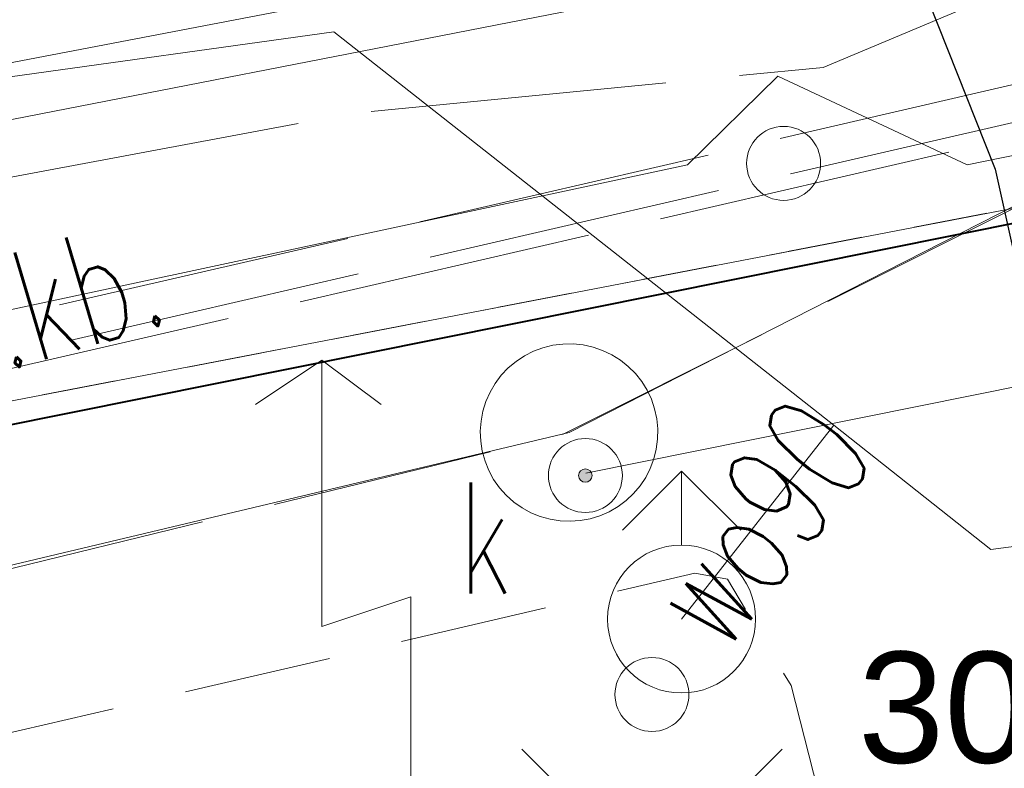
# Model space of a CAD drawing. Header units: metres. Extents: x 6567444 to 13135881, y 5574237 to 11149086.
# Tile 191 of 212: x 6567917.92 to 6567924.57, y 5574570 to 5574575.06. Entities that reach past the tile are written whole.
import ezdxf
from ezdxf.enums import TextEntityAlignment as Align

# ---------------------------------------------------------------- set-up
doc = ezdxf.new("R2010")
doc.units = ezdxf.units.M
for name, pattern in [('_MDCP$0$L_0_03', [1, 0.5, -0.5]), ('_MDCP$0$L_0_04', [1.5, 1, -0.5]), ('_MDCP$0$L_2_50', [2.5, 2, -0.5]), ('_MDCP$1$L_0_06', [2, 1.5, -0.5]), ('GE.I.6640.1.468.2024_MDCP_dodatkowe pomiary_12.03.2026$0$L_0_03', [1, 0.5, -0.5]), ('GE.I.6640.1.468.2024_MDCP_dodatkowe pomiary_12.03.2026$0$L_0_04', [1.5, 1, -0.5]), ('GE.I.6640.1.468.2024_MDCP_dodatkowe pomiary_12.03.2026$0$L_0_06', [2, 1.5, -0.5]), ('GE.I.6640.1.468.2024_MDCP_dodatkowe pomiary_12.03.2026$0$L_2_50', [2.5, 2, -0.5])]:
    doc.linetypes.add(name, pattern=pattern)
for name, color, linetype, lineweight in [('_MDCP$0$EGB_DzialkaEwidencyjna', 7, 'Continuous', 18), ('_MDCP$0$EGB_Klasouzytek', 92, 'Continuous', 18), ('_MDCP$0$EGB_KonturUzytkuGruntowego', 92, 'Continuous', 18), ('_MDCP$0$GES_InneUrzadzeniaTowarzyszace', 7, 'Continuous', 18), ('_MDCP$0$GES_InneUrzadzeniaTowarzyszace_P', 7, 'Continuous', 18), ('_MDCP$0$GES_PrzewodElektroenergetyczny', 1, 'Continuous', 18), ('_MDCP$0$GES_PrzewodElektroenergetyczny_Projektowany', 7, 'Continuous', 18), ('_MDCP$0$GES_PrzewodKanalizacyjny_Projektowany', 7, 'Continuous', 18), ('_MDCP$0$GES_PrzewodTelekomunikacyjny', 30, 'Continuous', 18), ('_MDCP$0$GES_Rzedna', 7, 'Continuous', 18), ('_MDCP$0$GES_UrzadzeniaSiecElektroenergetyczna_P', 7, 'Continuous', 18), ('_MDCP$0$GES_UrzadzeniaSiecWodociagowa_P', 7, 'Continuous', 18), ('_MDCP$0$MP_LINIE_REGULAC', 135, 'Continuous', 40), ('_MDCP$0$OT_Komunikacja', 7, 'Continuous', 18), ('_MDCP$0$OTRS', 7, 'Continuous', 13), ('_MDCP$0$OTRS_O', 7, 'Continuous', 20), ('_MDCP$1$GES_PrzewodKanalizacyjny', 36, 'Continuous', 18), ('_MDCP$1$GES_PrzewodWodociagowy', 5, 'Continuous', 18), ('GE.I.6640.1.468.2024_MDCP_dodatkowe pomiary_12.03.2026$0$EGB_DzialkaEwidencyjna', 7, 'Continuous', 18), ('GE.I.6640.1.468.2024_MDCP_dodatkowe pomiary_12.03.2026$0$EGB_Klasouzytek', 92, 'Continuous', 18), ('GE.I.6640.1.468.2024_MDCP_dodatkowe pomiary_12.03.2026$0$EGB_KonturUzytkuGruntowego', 92, 'Continuous', 18), ('GE.I.6640.1.468.2024_MDCP_dodatkowe pomiary_12.03.2026$0$GES_InneUrzadzeniaTowarzyszace', 7, 'Continuous', 18), ('GE.I.6640.1.468.2024_MDCP_dodatkowe pomiary_12.03.2026$0$GES_InneUrzadzeniaTowarzyszace_P', 7, 'Continuous', 18), ('GE.I.6640.1.468.2024_MDCP_dodatkowe pomiary_12.03.2026$0$GES_PrzewodElektroenergetyczny', 1, 'Continuous', 18), ('GE.I.6640.1.468.2024_MDCP_dodatkowe pomiary_12.03.2026$0$GES_PrzewodElektroenergetyczny_Projektowany', 7, 'Continuous', 18), ('GE.I.6640.1.468.2024_MDCP_dodatkowe pomiary_12.03.2026$0$GES_PrzewodKanalizacyjny', 36, 'Continuous', 18), ('GE.I.6640.1.468.2024_MDCP_dodatkowe pomiary_12.03.2026$0$GES_PrzewodKanalizacyjny_Projektowany', 7, 'Continuous', 18), ('GE.I.6640.1.468.2024_MDCP_dodatkowe pomiary_12.03.2026$0$GES_PrzewodTelekomunikacyjny', 30, 'Continuous', 18), ('GE.I.6640.1.468.2024_MDCP_dodatkowe pomiary_12.03.2026$0$GES_PrzewodWodociagowy', 5, 'Continuous', 18), ('GE.I.6640.1.468.2024_MDCP_dodatkowe pomiary_12.03.2026$0$GES_Rzedna', 7, 'Continuous', 18), ('GE.I.6640.1.468.2024_MDCP_dodatkowe pomiary_12.03.2026$0$GES_UrzadzeniaSiecElektroenergetyczna_P', 7, 'Continuous', 18), ('GE.I.6640.1.468.2024_MDCP_dodatkowe pomiary_12.03.2026$0$GES_UrzadzeniaSiecWodociagowa_P', 7, 'Continuous', 18), ('GE.I.6640.1.468.2024_MDCP_dodatkowe pomiary_12.03.2026$0$MP_LINIE_REGULAC', 135, 'Continuous', 40), ('GE.I.6640.1.468.2024_MDCP_dodatkowe pomiary_12.03.2026$0$OT_Komunikacja', 7, 'Continuous', 18), ('GE.I.6640.1.468.2024_MDCP_dodatkowe pomiary_12.03.2026$0$OTRS', 7, 'Continuous', 13), ('GE.I.6640.1.468.2024_MDCP_dodatkowe pomiary_12.03.2026$0$OTRS_O', 7, 'Continuous', 20), ('PT-IE-001 PZT - instal. elektr XREFF$0$SEL_do_likwidacji', 1, 'PT-IE-001 PZT - instal. elektr XREFF$0$likwidacja1', 15)]:
    doc.layers.add(name, color=color, linetype=linetype, lineweight=lineweight)
doc.styles.add('_MDCP$0$BDOT', font='arial.ttf', dxfattribs={"width": 0.9})
doc.styles.add('_MDCP$0$STANDARD', font='simplex.shx')
doc.styles.add('GE.I.6640.1.468.2024_MDCP_dodatkowe pomiary_12.03.2026$0$BDOT', font='arial.ttf', dxfattribs={"width": 0.9})
doc.styles.add('GE.I.6640.1.468.2024_MDCP_dodatkowe pomiary_12.03.2026$0$STANDARD', font='simplex.shx')
doc.styles.add('PT-IE-001 PZT - instal. elektr XREFF$0$ROMANS', font='ARIALN.TTF', dxfattribs={"width": 0.8})
doc.linetypes.add('PT-IE-001 PZT - instal. elektr XREFF$0$likwidacja1', pattern='A,0,-1,["X",PT-IE-001 PZT - instal. elektr XREFF$0$ROMANS,S=0.6,R=0,X=-0.1,Y=-0.3],-1', length=2)

# ---------------------------------------------------------------- blocks, each defined once
blk = doc.blocks.new('_MDCP$0$other_SUPY')
at = {"color": 0, "linetype": 'Continuous', "lineweight": 18, "flags": 128}
for points in [[(-1.2, 7), (-2.1, 6.4)], [(0, 0), (0, 3.8), (-1.2, 3.4), (-1.2, 7)], [(-1.2, 7), (-0.4, 6.4)]]:
    blk.add_lwpolyline(points, dxfattribs=at)
at = {"color": 0, "linetype": 'Continuous', "lineweight": 18}
blk.add_circle((0, 0), 0.51, dxfattribs=at)
blk = doc.blocks.new('_MDCP$0$other_SUPP')
at = {"color": 0, "linetype": 'Continuous', "lineweight": 18}
blk.add_circle((0, 0), 0.5, dxfattribs=at)
blk = doc.blocks.new('_MDCP$0$other_SUPW_O')
at = {"color": 0, "linetype": 'Continuous', "lineweight": 18}
blk.add_circle((0, 0), 0.5, dxfattribs=at)
blk = doc.blocks.new('_MDCP$0$other_SUPS01_05')
at = {"linetype": 'Continuous', "lineweight": 13}
blk.add_hatch(color=0, dxfattribs=at).paths.add_polyline_path([(0, -0.091, 1), (0, 0.091, 1)])
at = {"color": 0, "linetype": 'Continuous', "lineweight": 13}
blk.add_circle((0, 0), 0.0906, dxfattribs=at)
blk = doc.blocks.new('_MDCP$0$other_SUEO')
at = {"color": 0, "linetype": 'Continuous', "lineweight": 18, "flags": 128}
for points in [[(-1.06, 1.06), (-1.76, 1.76)], [(1.76, 1.76), (1.06, 1.06)], [(-1.74, -1.74), (-1.06, -1.06)], [(1.06, -1.06), (1.76, -1.76)]]:
    blk.add_lwpolyline(points, dxfattribs=at)
at = {"color": 0, "linetype": 'Continuous', "lineweight": 18}
blk.add_circle((0, 0), 0.5, dxfattribs=at)
blk = doc.blocks.new('_MDCP$0$other_SUWH')
at = {"color": 0, "linetype": 'Continuous', "lineweight": 18, "flags": 128}
for points in [[(0, 2), (-0.8, 1.2)], [(0, 1), (0, 2)], [(0, 2), (0.8, 1.2)]]:
    blk.add_lwpolyline(points, dxfattribs=at)
at = {"color": 0, "linetype": 'Continuous', "lineweight": 18}
blk.add_circle((0, 0), 1, dxfattribs=at)
blk = doc.blocks.new('_MDCP$0$OTRS')
at = {"layer": '_MDCP$0$OTRS', "color": 0, "lineweight": -3, "const_width": 0.09}
blk.add_lwpolyline([(-0.045, 0, 1), (0.045, 0, 1)], format="xyb", close=True, dxfattribs=at)
at = {"layer": '_MDCP$0$OTRS_O', "color": 0, "style": '_MDCP$0$BDOT'}
blk.add_attdef('RZEDNA', (0.514, 0.515), '', height=1.5, dxfattribs=at)
blk = doc.blocks.new('_MDCP')
at = {"layer": '_MDCP$0$EGB_DzialkaEwidencyjna', "linetype": 'CONTINUOUS', "lineweight": 18}
for p, q in [((6567870.09, 5574563.29), (6567937.22, 5574576.21)), ((6567937.22, 5574576.21), (6567953.2, 5574485.85)), ((6567921.55, 5574569.11), (6567849.51, 5574552.26)), ((6567946.41, 5574443.1), (6567921.55, 5574569.11)), ((6567848.19, 5574557.83), (6567870.09, 5574563.29)), ((6567849.51, 5574552.26), (6567848.19, 5574557.83)), ((6567953.2, 5574485.85), (6567954.34, 5574479.4)), ((6567954.34, 5574479.4), (6567964.63, 5574421.22)), ((6567945.87, 5574426.93), (6567946.41, 5574443.1)), ((6567941.78, 5574411.28), (6567945.87, 5574426.93)), ((6567964.63, 5574421.22), (6567961.98, 5574385.01)), ((6567926.87, 5574389.48), (6567941.78, 5574411.28)), ((6567903.73, 5574376.76), (6567926.87, 5574389.48)), ((6567961.98, 5574385.01), (6567940.38, 5574379.35)), ((6567940.38, 5574379.35), (6567927.03, 5574350.99)), ((6567864.17, 5574367.81), (6567903.73, 5574376.76)), ((6567869.98, 5574345.11), (6567864.17, 5574367.81)), ((6567921.32, 5574359.06), (6567869.98, 5574345.11)), ((6567923.464, 5574348.631), (6567921.32, 5574359.06)), ((6567927.03, 5574350.99), (6567923.464, 5574348.631))]:
    blk.add_line(p, q, dxfattribs=at)
at = {"layer": '_MDCP$0$EGB_Klasouzytek', "lineweight": 18}
for points in [[(6567944.0992, 5574577.571), (6567942.63, 5574577.28), (6567937.22, 5574576.21), (6567870.09, 5574563.29), (6567848.19, 5574557.83)], [(6567922.9888, 5574350.9425), (6567921.32, 5574359.06), (6567869.98, 5574345.11), (6567864.17, 5574367.81), (6567903.73, 5574376.76), (6567926.87, 5574389.48), (6567941.78, 5574411.28), (6567945.87, 5574426.93), (6567946.41, 5574443.1), (6567921.55, 5574569.11), (6567849.51, 5574552.26), (6567848.19, 5574557.83), (6567870.09, 5574563.29), (6567937.22, 5574576.21)]]:
    blk.add_lwpolyline(points, dxfattribs=at)
at = {"layer": '_MDCP$0$EGB_KonturUzytkuGruntowego', "linetype": '_MDCP$0$L_0_03', "lineweight": 18}
for points in [[(6567944.0992, 5574577.571), (6567942.63, 5574577.28), (6567937.22, 5574576.21), (6567870.09, 5574563.29), (6567848.19, 5574557.83), (6567841.64, 5574556.2), (6567819.81, 5574551.02), (6567814.7, 5574549.3), (6567811.96, 5574548.85), (6567810.34, 5574548.58), (6567809.02, 5574546.47), (6567805.83, 5574540.63), (6567799.4957, 5574570.5017)], [(6567922.9888, 5574350.9425), (6567921.32, 5574359.06), (6567869.98, 5574345.11), (6567864.17, 5574367.81), (6567903.73, 5574376.76), (6567926.87, 5574389.48), (6567941.78, 5574411.28), (6567945.87, 5574426.93), (6567946.41, 5574443.1), (6567921.55, 5574569.11), (6567849.51, 5574552.26), (6567848.19, 5574557.83), (6567870.09, 5574563.29), (6567937.22, 5574576.21), (6567953.2, 5574485.85)]]:
    blk.add_lwpolyline(points, dxfattribs=at)
at = {"layer": '_MDCP$0$GES_InneUrzadzeniaTowarzyszace', "color": 36, "linetype": 'Continuous', "lineweight": 18, "flags": 128}
blk.add_lwpolyline([(6567921.5692, 5574571.6734), (6567921.5016, 5574571.6842), (6567921.4356, 5574571.7027), (6567921.3722, 5574571.7285), (6567921.3121, 5574571.7614), (6567921.2562, 5574571.801), (6567921.2051, 5574571.8467), (6567921.1596, 5574571.8979), (6567921.1202, 5574571.9539), (6567921.0875, 5574572.0141), (6567921.0618, 5574572.0776), (6567921.0435, 5574572.1436), (6567921.0329, 5574572.2113), (6567921.0301, 5574572.2797), (6567921.0351, 5574572.3481), (6567921.0478, 5574572.4154), (6567921.0682, 5574572.4808), (6567921.0958, 5574572.5435), (6567921.1304, 5574572.6026), (6567921.1716, 5574572.6574), (6567921.2187, 5574572.7071), (6567921.2712, 5574572.7511), (6567921.3283, 5574572.7889), (6567921.3894, 5574572.8199), (6567921.4536, 5574572.8438), (6567921.5201, 5574572.8601), (6567921.5881, 5574572.8688), (6567921.6566, 5574572.8697), (6567921.7247, 5574572.8628), (6567921.7917, 5574572.8481), (6567921.8565, 5574572.8259), (6567921.9183, 5574572.7965), (6567921.9764, 5574572.7602), (6567922.03, 5574572.7175), (6567922.0784, 5574572.669), (6567922.1209, 5574572.6153), (6567922.157, 5574572.5571), (6567922.1863, 5574572.4951), (6567922.2083, 5574572.4302), (6567922.2227, 5574572.3633), (6567922.2295, 5574572.2951), (6567922.2284, 5574572.2266), (6567922.2195, 5574572.1587), (6567922.2029, 5574572.0922), (6567922.1789, 5574572.0281), (6567922.1477, 5574571.9671), (6567922.1098, 5574571.91), (6567922.0656, 5574571.8577), (6567922.0157, 5574571.8107), (6567921.9608, 5574571.7697), (6567921.9016, 5574571.7353), (6567921.8388, 5574571.7078), (6567921.7734, 5574571.6877), (6567921.706, 5574571.6751), (6567921.6377, 5574571.6704)], close=True, dxfattribs=at)
at = {"layer": '_MDCP$0$GES_PrzewodElektroenergetyczny', "color": 1, "linetype": 'Continuous', "lineweight": 18}
blk.add_lwpolyline([(6567838.664, 5574557.463), (6567839.429, 5574557.634), (6567846.812, 5574559.385), (6567851.645, 5574560.446), (6567868.123, 5574564.188), (6567878.034, 5574566.506), (6567891.189, 5574569.42), (6567902.264, 5574571.789), (6567930.529, 5574577.195), (6567943.6914, 5574579.8241)], dxfattribs=at)
at = {"layer": '_MDCP$0$GES_PrzewodElektroenergetyczny', "color": 1, "linetype": 'Continuous', "lineweight": 18, "flags": 128}
for points in [[(6567868.85, 5574563.254), (6567868.88, 5574563.73), (6567870.63, 5574564.11), (6567881.7, 5574566.09), (6567907.85, 5574570.96), (6567922.43, 5574574.08), (6567923.04, 5574574.68), (6567924.32, 5574574.08), (6567931.18, 5574575.48), (6567936.08, 5574576.61), (6567936.52, 5574576.27)], [(6567868.85, 5574563.254), (6567868.988, 5574563.738), (6567870.63, 5574564.11), (6567881.7, 5574566.09), (6567907.85, 5574570.96), (6567922.43, 5574574.08), (6567923.04, 5574574.68), (6567924.32, 5574574.08), (6567931.18, 5574575.48), (6567936.08, 5574576.61), (6567936.52, 5574576.27)]]:
    blk.add_lwpolyline(points, dxfattribs=at)
at = {"layer": '_MDCP$0$GES_PrzewodElektroenergetyczny_Projektowany', "color": 1, "linetype": '_MDCP$0$L_2_50', "lineweight": 18}
for points in [[(6567794.5965, 5574546.5714), (6567811.33, 5574550.87), (6567831.53, 5574554.27), (6567833.28, 5574552.46), (6567870.97, 5574561.28), (6567904.99, 5574569.24), (6567915.75, 5574572.57), (6567937.99, 5574577.71), (6567943.8577, 5574578.9053)], [(6567855.86, 5574555.8), (6567855.7, 5574557.45), (6567905.15, 5574569.02), (6567915.82, 5574572.33), (6567935.15, 5574576.8), (6567938.63, 5574577.6), (6567941.87, 5574578.25), (6567943.9022, 5574578.6592)]]:
    blk.add_lwpolyline(points, dxfattribs=at)
at = {"layer": '_MDCP$0$GES_PrzewodElektroenergetyczny_Projektowany', "color": 1, "linetype": '_MDCP$0$L_2_50', "lineweight": 18, "flags": 128}
for points in [[(6567855.96, 5574555.82), (6567855.81, 5574557.37), (6567905.33, 5574568.98), (6567915.89, 5574572.25), (6567935.19, 5574576.7), (6567938.76, 5574577.53), (6567941.68, 5574578.11), (6567941.78, 5574577.62)], [(6567870.5648, 5574563.351), (6567870.6465, 5574564.6292), (6567878.4747, 5574566.0161), (6567879.0264, 5574567.2433), (6567881.5566, 5574567.3722), (6567883.4058, 5574567.4955), (6567885.9022, 5574567.9578), (6567892.6517, 5574569.3446), (6567901.3428, 5574570.9781), (6567915.5506, 5574573.5669), (6567920.1736, 5574574.4299), (6567923.348, 5574574.7381), (6567925.6903, 5574575.7243), (6567934.2581, 5574577.2036), (6567936.1998, 5574577.3886), (6567936.5871, 5574576.24)]]:
    blk.add_lwpolyline(points, dxfattribs=at)
at = {"layer": '_MDCP$0$GES_PrzewodKanalizacyjny_Projektowany', "color": 36, "linetype": '_MDCP$1$L_0_06', "lineweight": 18}
blk.add_lwpolyline([(6567796.2655, 5574539.236), (6567832.48, 5574547.32), (6567854.13, 5574556.3), (6567878.83, 5574561.85), (6567921.59, 5574572.26), (6567938.88, 5574580.92), (6567943.3367, 5574581.7834)], dxfattribs=at)
at = {"layer": '_MDCP$0$GES_PrzewodTelekomunikacyjny', "color": 30, "linetype": 'Continuous', "lineweight": 18, "flags": 128}
blk.add_lwpolyline([(6567928.387, 5574576.441), (6567874.808, 5574565.99), (6567865.525, 5574563.914)], dxfattribs=at)
at = {"layer": '_MDCP$0$GES_Rzedna', "color": 7, "linetype": 'Continuous', "lineweight": 13, "flags": 128}
blk.add_lwpolyline([(6567928.0488, 5574572.7473), (6567925.4707, 5574572.7473), (6567921.7424, 5574571.9957)], dxfattribs=at)
at = {"layer": '_MDCP$0$MP_LINIE_REGULAC', "linetype": 'Continuous'}
blk.add_lwpolyline([(6567936.85, 5574576.14), (6567822.725, 5574553.2001), (6567807.7579, 5574533.0409), (6567819.9606, 5574483.091), (6567828.3704, 5574448.208)], dxfattribs=at)
at = {"layer": '_MDCP$0$OT_Komunikacja', "color": 7, "linetype": 'Continuous', "lineweight": 25, "flags": 128}
blk.add_lwpolyline([(6567857.08, 5574558.64), (6567878.36, 5574563.51), (6567907.32, 5574570.28), (6567908.58, 5574572.61), (6567905.5, 5574574.28), (6567905.13, 5574574.52), (6567904.95, 5574574.89), (6567905.03, 5574575.37), (6567905.44, 5574575.72), (6567918.52, 5574578.59), (6567919.7, 5574578.59), (6567920.76, 5574578.35), (6567921.77, 5574577.92), (6567922.83, 5574577.12), (6567923.8, 5574575.84), (6567924.51, 5574574.05), (6567925.03, 5574571.71), (6567925.42, 5574570.12), (6567926.172, 5574565.569), (6567928.182, 5574555.336), (6567929.81, 5574547.284), (6567935.279, 5574519.986)], dxfattribs=at)
at = {"layer": '_MDCP$0$OT_Komunikacja', "color": 7, "linetype": '_MDCP$0$L_0_04', "lineweight": 18, "flags": 128}
blk.add_lwpolyline([(6567919.7, 5574578.59), (6567920.76, 5574578.35), (6567921.77, 5574577.92), (6567922.83, 5574577.12), (6567923.8, 5574575.84), (6567924.51, 5574574.05), (6567925.03, 5574571.71), (6567925.42, 5574570.12), (6567926.172, 5574565.569), (6567928.182, 5574555.336), (6567929.81, 5574547.284), (6567935.279, 5574519.986), (6567935.957, 5574516.391), (6567939.3, 5574499.444), (6567941.361, 5574488.965), (6567942.778, 5574481.353), (6567941.559, 5574476.747), (6567935.05, 5574510.337), (6567926.066, 5574555.647), (6567923.648, 5574568.154), (6567923.33, 5574569.78), (6567923.13, 5574570.56), (6567922.7, 5574571.28), (6567922.48, 5574571.32), (6567907.73, 5574567.88), (6567907.32, 5574570.28), (6567908.58, 5574572.61), (6567905.5, 5574574.28), (6567905.13, 5574574.52), (6567904.95, 5574574.89), (6567905.03, 5574575.37), (6567905.44, 5574575.72), (6567918.52, 5574578.59)], close=True, dxfattribs=at)
at = {"layer": '_MDCP$1$GES_PrzewodKanalizacyjny', "color": 36, "linetype": 'Continuous', "lineweight": 18, "flags": 128}
for points in [[(6567936.26, 5574579.72), (6567921.631, 5574572.271)], [(6567921.631, 5574572.271), (6567878.83, 5574562.09)]]:
    blk.add_lwpolyline(points, dxfattribs=at)
at = {"layer": '_MDCP$1$GES_PrzewodWodociagowy', "color": 5, "linetype": 'Continuous', "lineweight": 18}
blk.add_lwpolyline([(6567933.69, 5574572.61), (6567933.06, 5574572.59), (6567924.48, 5574571.48), (6567923.42, 5574572.32), (6567920.04, 5574574.98), (6567915.01, 5574574.28), (6567879.77, 5574567.11), (6567879.07, 5574566.99), (6567878.14, 5574565.37), (6567860.87, 5574560.66), (6567855.39, 5574559.03), (6567839.4, 5574555.34), (6567836.94, 5574551.59), (6567834.92, 5574548.08), (6567832.61, 5574544.04), (6567830.53, 5574540.71), (6567827.89, 5574537.03), (6567830.01, 5574517.51), (6567828.46, 5574517.24), (6567802.5879, 5574511.4492)], dxfattribs=at)
at = {"layer": '_MDCP$1$GES_PrzewodWodociagowy', "color": 5, "linetype": 'Continuous', "lineweight": 18, "flags": 128}
blk.add_lwpolyline([(6567923.42, 5574572.32), (6567922.39, 5574571.01)], dxfattribs=at)
at = {"layer": '_MDCP$0$GES_InneUrzadzeniaTowarzyszace_P', "linetype": 'Continuous', "xscale": 0.5, "yscale": 0.5, "zscale": 0.5}
for name, p in [('_MDCP$0$other_SUPP', (6567923.08, 5574574.09)), ('_MDCP$0$other_SUPY', (6567920.56, 5574569.26)), ('_MDCP$0$other_SUPW_O', (6567921.74, 5574571.98))]:
    blk.add_blockref(name, p, dxfattribs=at)
at = {"layer": '_MDCP$0$GES_Rzedna', "color": 36, "linetype": 'Continuous', "xscale": 0.5, "yscale": 0.5, "zscale": 0.5}
blk.add_blockref('_MDCP$0$other_SUPS01_05', (6567921.74, 5574571.98), dxfattribs=at)
at = {"layer": '_MDCP$0$GES_UrzadzeniaSiecElektroenergetyczna_P', "linetype": 'Continuous', "xscale": 0.5, "yscale": 0.5, "zscale": 0.5}
blk.add_blockref('_MDCP$0$other_SUEO', (6567922.19, 5574569.25), dxfattribs=at)
at = {"layer": '_MDCP$0$GES_UrzadzeniaSiecWodociagowa_P', "color": 5, "linetype": 'Continuous', "xscale": 0.5, "yscale": 0.5, "zscale": 0.5}
blk.add_blockref('_MDCP$0$other_SUWH', (6567922.39, 5574571.01), dxfattribs=at)
at = {"layer": '_MDCP$0$OTRS', "xscale": 0.5, "yscale": 0.5, "zscale": 0.5}
blk.add_blockref('_MDCP$0$OTRS', (6567923.326, 5574569.781, 304.441), dxfattribs=at).add_auto_attribs({'RZEDNA': '304.44'})
at = {"layer": '_MDCP$0$GES_InneUrzadzeniaTowarzyszace_P', "color": 7, "lineweight": 15, "style": '_MDCP$0$STANDARD', "width": 0.66}
blk.add_text('k', height=0.75, dxfattribs=at).set_placement((6567920.8807, 5574571.9322), align=Align.TOP_LEFT)
at = {"layer": '_MDCP$0$OT_Komunikacja', "color": 7, "lineweight": 15, "style": '_MDCP$0$STANDARD', "width": 0.66}
blk.add_text('ch.kb.', height=0.75, rotation=16.5, dxfattribs=at).set_placement((6567917.9, 5574573.1), align=Align.MIDDLE_CENTER)
at = {"layer": '_MDCP$1$GES_PrzewodWodociagowy', "color": 5, "lineweight": 15, "style": '_MDCP$0$STANDARD', "width": 0.66}
blk.add_text('wo90', height=0.75, rotation=-308.2, dxfattribs=at).set_placement((6567922.905, 5574571.665), align=Align.MIDDLE_CENTER)
blk = doc.blocks.new('GE.I.6640.1.468.2024_MDCP_dodatkowe pomiary_12.03.2026$0$other_SUPY')
at = {"color": 0, "linetype": 'Continuous', "lineweight": 18, "flags": 128}
for points in [[(-1.2, 7), (-2.1, 6.4)], [(0, 0), (0, 3.8), (-1.2, 3.4), (-1.2, 7)], [(-1.2, 7), (-0.4, 6.4)]]:
    blk.add_lwpolyline(points, dxfattribs=at)
at = {"color": 0, "linetype": 'Continuous', "lineweight": 18}
blk.add_circle((0, 0), 0.51, dxfattribs=at)
blk = doc.blocks.new('GE.I.6640.1.468.2024_MDCP_dodatkowe pomiary_12.03.2026$0$other_SUPP')
at = {"color": 0, "linetype": 'Continuous', "lineweight": 18}
blk.add_circle((0, 0), 0.5, dxfattribs=at)
blk = doc.blocks.new('GE.I.6640.1.468.2024_MDCP_dodatkowe pomiary_12.03.2026$0$other_SUPW_O')
at = {"color": 0, "linetype": 'Continuous', "lineweight": 18}
blk.add_circle((0, 0), 0.5, dxfattribs=at)
blk = doc.blocks.new('GE.I.6640.1.468.2024_MDCP_dodatkowe pomiary_12.03.2026$0$other_SUPS01_05')
at = {"linetype": 'Continuous', "lineweight": 13}
blk.add_hatch(color=0, dxfattribs=at).paths.add_polyline_path([(0, -0.091, 1), (0, 0.091, 1)])
at = {"color": 0, "linetype": 'Continuous', "lineweight": 13}
blk.add_circle((0, 0), 0.0906, dxfattribs=at)
blk = doc.blocks.new('GE.I.6640.1.468.2024_MDCP_dodatkowe pomiary_12.03.2026$0$other_SUEO')
at = {"color": 0, "linetype": 'Continuous', "lineweight": 18, "flags": 128}
for points in [[(-1.06, 1.06), (-1.76, 1.76)], [(1.76, 1.76), (1.06, 1.06)], [(-1.74, -1.74), (-1.06, -1.06)], [(1.06, -1.06), (1.76, -1.76)]]:
    blk.add_lwpolyline(points, dxfattribs=at)
at = {"color": 0, "linetype": 'Continuous', "lineweight": 18}
blk.add_circle((0, 0), 0.5, dxfattribs=at)
blk = doc.blocks.new('GE.I.6640.1.468.2024_MDCP_dodatkowe pomiary_12.03.2026$0$other_SUWH')
at = {"color": 0, "linetype": 'Continuous', "lineweight": 18, "flags": 128}
for points in [[(0, 2), (-0.8, 1.2)], [(0, 1), (0, 2)], [(0, 2), (0.8, 1.2)]]:
    blk.add_lwpolyline(points, dxfattribs=at)
at = {"color": 0, "linetype": 'Continuous', "lineweight": 18}
blk.add_circle((0, 0), 1, dxfattribs=at)
blk = doc.blocks.new('GE.I.6640.1.468.2024_MDCP_dodatkowe pomiary_12.03.2026$0$OTRS')
at = {"layer": 'GE.I.6640.1.468.2024_MDCP_dodatkowe pomiary_12.03.2026$0$OTRS', "color": 0, "lineweight": -3, "const_width": 0.09}
blk.add_lwpolyline([(-0.045, 0, 1), (0.045, 0, 1)], format="xyb", close=True, dxfattribs=at)
at = {"layer": 'GE.I.6640.1.468.2024_MDCP_dodatkowe pomiary_12.03.2026$0$OTRS_O', "color": 0, "style": 'GE.I.6640.1.468.2024_MDCP_dodatkowe pomiary_12.03.2026$0$BDOT'}
blk.add_attdef('RZEDNA', (0.514, 0.515), '', height=1.5, dxfattribs=at)
blk = doc.blocks.new('GE.I.6640.1.468.2024_MDCP_dodatkowe pomiary_12.03.2026')
at = {"layer": 'GE.I.6640.1.468.2024_MDCP_dodatkowe pomiary_12.03.2026$0$EGB_DzialkaEwidencyjna', "linetype": 'CONTINUOUS', "lineweight": 18}
for p, q in [((6567870.09, 5574563.29), (6567937.22, 5574576.21)), ((6567937.22, 5574576.21), (6567953.2, 5574485.85)), ((6567921.55, 5574569.11), (6567849.51, 5574552.26)), ((6567946.41, 5574443.1), (6567921.55, 5574569.11)), ((6567848.19, 5574557.83), (6567870.09, 5574563.29)), ((6567849.51, 5574552.26), (6567848.19, 5574557.83)), ((6567953.2, 5574485.85), (6567954.34, 5574479.4)), ((6567954.34, 5574479.4), (6567964.63, 5574421.22)), ((6567945.87, 5574426.93), (6567946.41, 5574443.1)), ((6567941.78, 5574411.28), (6567945.87, 5574426.93)), ((6567964.63, 5574421.22), (6567961.98, 5574385.01)), ((6567926.87, 5574389.48), (6567941.78, 5574411.28)), ((6567903.73, 5574376.76), (6567926.87, 5574389.48)), ((6567961.98, 5574385.01), (6567940.38, 5574379.35)), ((6567940.38, 5574379.35), (6567927.03, 5574350.99)), ((6567864.17, 5574367.81), (6567903.73, 5574376.76)), ((6567869.98, 5574345.11), (6567864.17, 5574367.81)), ((6567921.32, 5574359.06), (6567869.98, 5574345.11)), ((6567923.464, 5574348.631), (6567921.32, 5574359.06)), ((6567927.03, 5574350.99), (6567923.464, 5574348.631))]:
    blk.add_line(p, q, dxfattribs=at)
at = {"layer": 'GE.I.6640.1.468.2024_MDCP_dodatkowe pomiary_12.03.2026$0$EGB_Klasouzytek', "lineweight": 18}
for points in [[(6567944.0992, 5574577.571), (6567942.63, 5574577.28), (6567937.22, 5574576.21), (6567870.09, 5574563.29), (6567848.19, 5574557.83)], [(6567922.9888, 5574350.9425), (6567921.32, 5574359.06), (6567869.98, 5574345.11), (6567864.17, 5574367.81), (6567903.73, 5574376.76), (6567926.87, 5574389.48), (6567941.78, 5574411.28), (6567945.87, 5574426.93), (6567946.41, 5574443.1), (6567921.55, 5574569.11), (6567849.51, 5574552.26), (6567848.19, 5574557.83), (6567870.09, 5574563.29), (6567937.22, 5574576.21)]]:
    blk.add_lwpolyline(points, dxfattribs=at)
at = {"layer": 'GE.I.6640.1.468.2024_MDCP_dodatkowe pomiary_12.03.2026$0$EGB_KonturUzytkuGruntowego', "linetype": 'GE.I.6640.1.468.2024_MDCP_dodatkowe pomiary_12.03.2026$0$L_0_03', "lineweight": 18}
for points in [[(6567944.0992, 5574577.571), (6567942.63, 5574577.28), (6567937.22, 5574576.21), (6567870.09, 5574563.29), (6567848.19, 5574557.83), (6567841.64, 5574556.2), (6567819.81, 5574551.02), (6567814.7, 5574549.3), (6567811.96, 5574548.85), (6567810.34, 5574548.58), (6567809.02, 5574546.47), (6567805.83, 5574540.63), (6567799.4957, 5574570.5017)], [(6567922.9888, 5574350.9425), (6567921.32, 5574359.06), (6567869.98, 5574345.11), (6567864.17, 5574367.81), (6567903.73, 5574376.76), (6567926.87, 5574389.48), (6567941.78, 5574411.28), (6567945.87, 5574426.93), (6567946.41, 5574443.1), (6567921.55, 5574569.11), (6567849.51, 5574552.26), (6567848.19, 5574557.83), (6567870.09, 5574563.29), (6567937.22, 5574576.21), (6567953.2, 5574485.85)]]:
    blk.add_lwpolyline(points, dxfattribs=at)
at = {"layer": 'GE.I.6640.1.468.2024_MDCP_dodatkowe pomiary_12.03.2026$0$GES_InneUrzadzeniaTowarzyszace', "color": 36, "linetype": 'Continuous', "lineweight": 18, "flags": 128}
blk.add_lwpolyline([(6567921.5692, 5574571.6734), (6567921.5016, 5574571.6842), (6567921.4356, 5574571.7027), (6567921.3722, 5574571.7285), (6567921.3121, 5574571.7614), (6567921.2562, 5574571.801), (6567921.2051, 5574571.8467), (6567921.1596, 5574571.8979), (6567921.1202, 5574571.9539), (6567921.0875, 5574572.0141), (6567921.0618, 5574572.0776), (6567921.0435, 5574572.1436), (6567921.0329, 5574572.2113), (6567921.0301, 5574572.2797), (6567921.0351, 5574572.3481), (6567921.0478, 5574572.4154), (6567921.0682, 5574572.4808), (6567921.0958, 5574572.5435), (6567921.1304, 5574572.6026), (6567921.1716, 5574572.6574), (6567921.2187, 5574572.7071), (6567921.2712, 5574572.7511), (6567921.3283, 5574572.7889), (6567921.3894, 5574572.8199), (6567921.4536, 5574572.8438), (6567921.5201, 5574572.8601), (6567921.5881, 5574572.8688), (6567921.6566, 5574572.8697), (6567921.7247, 5574572.8628), (6567921.7917, 5574572.8481), (6567921.8565, 5574572.8259), (6567921.9183, 5574572.7965), (6567921.9764, 5574572.7602), (6567922.03, 5574572.7175), (6567922.0784, 5574572.669), (6567922.1209, 5574572.6153), (6567922.157, 5574572.5571), (6567922.1863, 5574572.4951), (6567922.2083, 5574572.4302), (6567922.2227, 5574572.3633), (6567922.2295, 5574572.2951), (6567922.2284, 5574572.2266), (6567922.2195, 5574572.1587), (6567922.2029, 5574572.0922), (6567922.1789, 5574572.0281), (6567922.1477, 5574571.9671), (6567922.1098, 5574571.91), (6567922.0656, 5574571.8577), (6567922.0157, 5574571.8107), (6567921.9608, 5574571.7697), (6567921.9016, 5574571.7353), (6567921.8388, 5574571.7078), (6567921.7734, 5574571.6877), (6567921.706, 5574571.6751), (6567921.6377, 5574571.6704)], close=True, dxfattribs=at)
at = {"layer": 'GE.I.6640.1.468.2024_MDCP_dodatkowe pomiary_12.03.2026$0$GES_PrzewodElektroenergetyczny', "color": 1, "linetype": 'Continuous', "lineweight": 18}
blk.add_lwpolyline([(6567838.664, 5574557.463), (6567839.429, 5574557.634), (6567846.812, 5574559.385), (6567851.645, 5574560.446), (6567868.123, 5574564.188), (6567878.034, 5574566.506), (6567891.189, 5574569.42), (6567902.264, 5574571.789), (6567930.529, 5574577.195), (6567943.6914, 5574579.8241)], dxfattribs=at)
at = {"layer": 'GE.I.6640.1.468.2024_MDCP_dodatkowe pomiary_12.03.2026$0$GES_PrzewodElektroenergetyczny', "color": 1, "linetype": 'Continuous', "lineweight": 18, "flags": 128}
for points in [[(6567868.85, 5574563.254), (6567868.88, 5574563.73), (6567870.63, 5574564.11), (6567881.7, 5574566.09), (6567907.85, 5574570.96), (6567922.43, 5574574.08), (6567923.04, 5574574.68), (6567924.32, 5574574.08), (6567931.18, 5574575.48), (6567936.08, 5574576.61), (6567936.52, 5574576.27)], [(6567868.85, 5574563.254), (6567868.988, 5574563.738), (6567870.63, 5574564.11), (6567881.7, 5574566.09), (6567907.85, 5574570.96), (6567922.43, 5574574.08), (6567923.04, 5574574.68), (6567924.32, 5574574.08), (6567931.18, 5574575.48), (6567936.08, 5574576.61), (6567936.52, 5574576.27)]]:
    blk.add_lwpolyline(points, dxfattribs=at)
at = {"layer": 'GE.I.6640.1.468.2024_MDCP_dodatkowe pomiary_12.03.2026$0$GES_PrzewodElektroenergetyczny_Projektowany', "color": 1, "linetype": 'GE.I.6640.1.468.2024_MDCP_dodatkowe pomiary_12.03.2026$0$L_2_50', "lineweight": 18}
for points in [[(6567794.5965, 5574546.5714), (6567811.33, 5574550.87), (6567831.53, 5574554.27), (6567833.28, 5574552.46), (6567870.97, 5574561.28), (6567904.99, 5574569.24), (6567915.75, 5574572.57), (6567937.99, 5574577.71), (6567943.8577, 5574578.9053)], [(6567855.86, 5574555.8), (6567855.7, 5574557.45), (6567905.15, 5574569.02), (6567915.82, 5574572.33), (6567935.15, 5574576.8), (6567938.63, 5574577.6), (6567941.87, 5574578.25), (6567943.9022, 5574578.6592)]]:
    blk.add_lwpolyline(points, dxfattribs=at)
at = {"layer": 'GE.I.6640.1.468.2024_MDCP_dodatkowe pomiary_12.03.2026$0$GES_PrzewodElektroenergetyczny_Projektowany', "color": 1, "linetype": 'GE.I.6640.1.468.2024_MDCP_dodatkowe pomiary_12.03.2026$0$L_2_50', "lineweight": 18, "flags": 128}
for points in [[(6567855.96, 5574555.82), (6567855.81, 5574557.37), (6567905.33, 5574568.98), (6567915.89, 5574572.25), (6567935.19, 5574576.7), (6567938.76, 5574577.53), (6567941.68, 5574578.11), (6567941.78, 5574577.62)], [(6567870.5648, 5574563.351), (6567870.6465, 5574564.6292), (6567878.4747, 5574566.0161), (6567879.0264, 5574567.2433), (6567881.5566, 5574567.3722), (6567883.4058, 5574567.4955), (6567885.9022, 5574567.9578), (6567892.6517, 5574569.3446), (6567901.3428, 5574570.9781), (6567915.5506, 5574573.5669), (6567920.1736, 5574574.4299), (6567923.348, 5574574.7381), (6567925.6903, 5574575.7243), (6567934.2581, 5574577.2036), (6567936.1998, 5574577.3886), (6567936.5871, 5574576.24)]]:
    blk.add_lwpolyline(points, dxfattribs=at)
at = {"layer": 'GE.I.6640.1.468.2024_MDCP_dodatkowe pomiary_12.03.2026$0$GES_PrzewodKanalizacyjny', "color": 36, "linetype": 'Continuous', "lineweight": 18, "flags": 128}
for points in [[(6567936.26, 5574579.72), (6567921.631, 5574572.271)], [(6567921.631, 5574572.271), (6567878.83, 5574562.09)]]:
    blk.add_lwpolyline(points, dxfattribs=at)
at = {"layer": 'GE.I.6640.1.468.2024_MDCP_dodatkowe pomiary_12.03.2026$0$GES_PrzewodKanalizacyjny_Projektowany', "color": 36, "linetype": 'GE.I.6640.1.468.2024_MDCP_dodatkowe pomiary_12.03.2026$0$L_0_06', "lineweight": 18}
blk.add_lwpolyline([(6567796.2655, 5574539.236), (6567832.48, 5574547.32), (6567854.13, 5574556.3), (6567878.83, 5574561.85), (6567921.59, 5574572.26), (6567938.88, 5574580.92), (6567943.3367, 5574581.7834)], dxfattribs=at)
at = {"layer": 'GE.I.6640.1.468.2024_MDCP_dodatkowe pomiary_12.03.2026$0$GES_PrzewodTelekomunikacyjny', "color": 30, "linetype": 'Continuous', "lineweight": 18, "flags": 128}
blk.add_lwpolyline([(6567928.387, 5574576.441), (6567874.808, 5574565.99), (6567865.525, 5574563.914)], dxfattribs=at)
at = {"layer": 'GE.I.6640.1.468.2024_MDCP_dodatkowe pomiary_12.03.2026$0$GES_PrzewodWodociagowy', "color": 5, "linetype": 'Continuous', "lineweight": 18}
blk.add_lwpolyline([(6567933.69, 5574572.61), (6567933.06, 5574572.59), (6567924.48, 5574571.48), (6567923.42, 5574572.32), (6567920.04, 5574574.98), (6567915.01, 5574574.28), (6567879.77, 5574567.11), (6567879.07, 5574566.99), (6567878.14, 5574565.37), (6567860.87, 5574560.66), (6567855.39, 5574559.03), (6567839.4, 5574555.34), (6567836.94, 5574551.59), (6567834.92, 5574548.08), (6567832.61, 5574544.04), (6567830.53, 5574540.71), (6567827.89, 5574537.03), (6567830.01, 5574517.51), (6567828.46, 5574517.24), (6567802.5879, 5574511.4492)], dxfattribs=at)
at = {"layer": 'GE.I.6640.1.468.2024_MDCP_dodatkowe pomiary_12.03.2026$0$GES_PrzewodWodociagowy', "color": 5, "linetype": 'Continuous', "lineweight": 18, "flags": 128}
blk.add_lwpolyline([(6567923.42, 5574572.32), (6567922.39, 5574571.01)], dxfattribs=at)
at = {"layer": 'GE.I.6640.1.468.2024_MDCP_dodatkowe pomiary_12.03.2026$0$GES_Rzedna', "color": 7, "linetype": 'Continuous', "lineweight": 13, "flags": 128}
blk.add_lwpolyline([(6567928.0488, 5574572.7473), (6567925.4707, 5574572.7473), (6567921.7424, 5574571.9957)], dxfattribs=at)
at = {"layer": 'GE.I.6640.1.468.2024_MDCP_dodatkowe pomiary_12.03.2026$0$MP_LINIE_REGULAC', "linetype": 'Continuous'}
blk.add_lwpolyline([(6567936.85, 5574576.14), (6567822.725, 5574553.2001), (6567807.7579, 5574533.0409), (6567819.9606, 5574483.091), (6567828.3704, 5574448.208)], dxfattribs=at)
at = {"layer": 'GE.I.6640.1.468.2024_MDCP_dodatkowe pomiary_12.03.2026$0$OT_Komunikacja', "color": 7, "linetype": 'Continuous', "lineweight": 25, "flags": 128}
blk.add_lwpolyline([(6567857.08, 5574558.64), (6567878.36, 5574563.51), (6567907.32, 5574570.28), (6567908.58, 5574572.61), (6567905.5, 5574574.28), (6567905.13, 5574574.52), (6567904.95, 5574574.89), (6567905.03, 5574575.37), (6567905.44, 5574575.72), (6567918.52, 5574578.59), (6567919.7, 5574578.59), (6567920.76, 5574578.35), (6567921.77, 5574577.92), (6567922.83, 5574577.12), (6567923.8, 5574575.84), (6567924.51, 5574574.05), (6567925.03, 5574571.71), (6567925.42, 5574570.12), (6567926.172, 5574565.569), (6567928.182, 5574555.336), (6567929.81, 5574547.284), (6567935.279, 5574519.986)], dxfattribs=at)
at = {"layer": 'GE.I.6640.1.468.2024_MDCP_dodatkowe pomiary_12.03.2026$0$OT_Komunikacja', "color": 7, "linetype": 'GE.I.6640.1.468.2024_MDCP_dodatkowe pomiary_12.03.2026$0$L_0_04', "lineweight": 18, "flags": 128}
blk.add_lwpolyline([(6567919.7, 5574578.59), (6567920.76, 5574578.35), (6567921.77, 5574577.92), (6567922.83, 5574577.12), (6567923.8, 5574575.84), (6567924.51, 5574574.05), (6567925.03, 5574571.71), (6567925.42, 5574570.12), (6567926.172, 5574565.569), (6567928.182, 5574555.336), (6567929.81, 5574547.284), (6567935.279, 5574519.986), (6567935.957, 5574516.391), (6567939.3, 5574499.444), (6567941.361, 5574488.965), (6567942.778, 5574481.353), (6567941.559, 5574476.747), (6567935.05, 5574510.337), (6567926.066, 5574555.647), (6567923.648, 5574568.154), (6567923.33, 5574569.78), (6567923.13, 5574570.56), (6567922.7, 5574571.28), (6567922.48, 5574571.32), (6567907.73, 5574567.88), (6567907.32, 5574570.28), (6567908.58, 5574572.61), (6567905.5, 5574574.28), (6567905.13, 5574574.52), (6567904.95, 5574574.89), (6567905.03, 5574575.37), (6567905.44, 5574575.72), (6567918.52, 5574578.59)], close=True, dxfattribs=at)
at = {"layer": 'GE.I.6640.1.468.2024_MDCP_dodatkowe pomiary_12.03.2026$0$GES_InneUrzadzeniaTowarzyszace_P', "linetype": 'Continuous', "xscale": 0.5, "yscale": 0.5, "zscale": 0.5}
for name, p in [('GE.I.6640.1.468.2024_MDCP_dodatkowe pomiary_12.03.2026$0$other_SUPP', (6567923.08, 5574574.09)), ('GE.I.6640.1.468.2024_MDCP_dodatkowe pomiary_12.03.2026$0$other_SUPY', (6567920.56, 5574569.26)), ('GE.I.6640.1.468.2024_MDCP_dodatkowe pomiary_12.03.2026$0$other_SUPW_O', (6567921.74, 5574571.98))]:
    blk.add_blockref(name, p, dxfattribs=at)
at = {"layer": 'GE.I.6640.1.468.2024_MDCP_dodatkowe pomiary_12.03.2026$0$GES_Rzedna', "color": 36, "linetype": 'Continuous', "xscale": 0.5, "yscale": 0.5, "zscale": 0.5}
blk.add_blockref('GE.I.6640.1.468.2024_MDCP_dodatkowe pomiary_12.03.2026$0$other_SUPS01_05', (6567921.74, 5574571.98), dxfattribs=at)
at = {"layer": 'GE.I.6640.1.468.2024_MDCP_dodatkowe pomiary_12.03.2026$0$GES_UrzadzeniaSiecElektroenergetyczna_P', "linetype": 'Continuous', "xscale": 0.5, "yscale": 0.5, "zscale": 0.5}
blk.add_blockref('GE.I.6640.1.468.2024_MDCP_dodatkowe pomiary_12.03.2026$0$other_SUEO', (6567922.19, 5574569.25), dxfattribs=at)
at = {"layer": 'GE.I.6640.1.468.2024_MDCP_dodatkowe pomiary_12.03.2026$0$GES_UrzadzeniaSiecWodociagowa_P', "color": 5, "linetype": 'Continuous', "xscale": 0.5, "yscale": 0.5, "zscale": 0.5}
blk.add_blockref('GE.I.6640.1.468.2024_MDCP_dodatkowe pomiary_12.03.2026$0$other_SUWH', (6567922.39, 5574571.01), dxfattribs=at)
at = {"layer": 'GE.I.6640.1.468.2024_MDCP_dodatkowe pomiary_12.03.2026$0$OTRS', "xscale": 0.5, "yscale": 0.5, "zscale": 0.5}
blk.add_blockref('GE.I.6640.1.468.2024_MDCP_dodatkowe pomiary_12.03.2026$0$OTRS', (6567923.326, 5574569.781, 304.441), dxfattribs=at).add_auto_attribs({'RZEDNA': '304.44'})
at = {"layer": 'GE.I.6640.1.468.2024_MDCP_dodatkowe pomiary_12.03.2026$0$GES_InneUrzadzeniaTowarzyszace_P', "color": 7, "lineweight": 15, "style": 'GE.I.6640.1.468.2024_MDCP_dodatkowe pomiary_12.03.2026$0$STANDARD', "width": 0.66}
blk.add_text('k', height=0.75, dxfattribs=at).set_placement((6567920.8807, 5574571.9322), align=Align.TOP_LEFT)
at = {"layer": 'GE.I.6640.1.468.2024_MDCP_dodatkowe pomiary_12.03.2026$0$GES_PrzewodWodociagowy', "color": 5, "lineweight": 15, "style": 'GE.I.6640.1.468.2024_MDCP_dodatkowe pomiary_12.03.2026$0$STANDARD', "width": 0.66}
blk.add_text('wo90', height=0.75, rotation=-308.2, dxfattribs=at).set_placement((6567922.905, 5574571.665), align=Align.MIDDLE_CENTER)
at = {"layer": 'GE.I.6640.1.468.2024_MDCP_dodatkowe pomiary_12.03.2026$0$OT_Komunikacja', "color": 7, "lineweight": 15, "style": 'GE.I.6640.1.468.2024_MDCP_dodatkowe pomiary_12.03.2026$0$STANDARD', "width": 0.66}
blk.add_text('ch.kb.', height=0.75, rotation=16.5, dxfattribs=at).set_placement((6567917.9, 5574573.1), align=Align.MIDDLE_CENTER)
blk = doc.blocks.new('PT-IE-001 PZT - instal. elektr XREFF')
at = {"layer": 'PT-IE-001 PZT - instal. elektr XREFF$0$SEL_do_likwidacji'}
blk.add_circle((6567922.19, 5574570.5), 0.25, dxfattribs=at)

msp = doc.modelspace()

# ---------------------------------------------------------------- block references
at = {"layer": 'Defpoints'}
msp.add_blockref('GE.I.6640.1.468.2024_MDCP_dodatkowe pomiary_12.03.2026', (0, 0), dxfattribs=at)

# ---------------------------------------------------------------- next in the draw order: block references
msp.add_blockref('_MDCP', (0, 0))

# ---------------------------------------------------------------- next in the draw order: block references
msp.add_blockref('PT-IE-001 PZT - instal. elektr XREFF', (0, 0))

doc.saveas('drawing.dxf')
